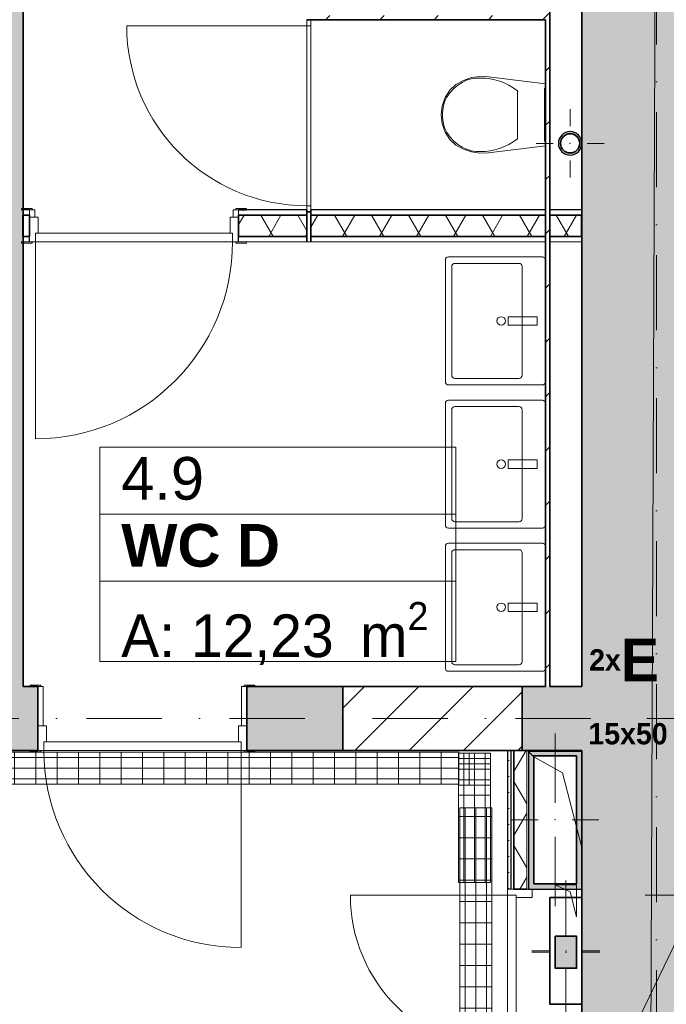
# Model space of a CAD drawing. Header units: millimetres. Extents: x 82175 to 237000, y 24756 to 471700.
# Tile 45 of 256: x 119524 to 122556, y 98419 to 103035. Entities that reach past the tile are written whole.
import ezdxf
from ezdxf.enums import TextEntityAlignment as Align

# ---------------------------------------------------------------- set-up
doc = ezdxf.new("R2010")
doc.units = ezdxf.units.MM
doc.linetypes.add('Kropki i Kreski', pattern=[6.702778, 3.527778, -1.763889, 0, -1.411111])
for name, color, linetype, lineweight in [('#_EL - opis', 7, 'Continuous', 20), ('2DE_PRO_Cblf304L', 30, 'Continuous', 15), ('CP_DETAL', 33, 'Continuous', 9), ('\xa0♦IT_Opis', 7, 'Continuous', 20)]:
    doc.layers.add(name, color=color, linetype=linetype, lineweight=lineweight)
for name, color, linetype in [('- strefy pomieszczeń', 8, 'Continuous'), ('2D - Rysunki i Obrazki', 8, 'Continuous'), ('Drzwi Archicad', 8, 'Continuous'), ('Instalacje - Elektryczne', 1, 'Continuous'), ('Instalacje - Wod_Kan', 8, 'Continuous'), ('Konstrukcja - Siatka mod', 8, 'Continuous'), ('Konstrukcja - Stropy', 8, 'Continuous'), ('Konstrukcja - Ściany działowe', 8, 'Continuous'), ('Konstrukcja - Ściany nośne wew..P', 8, 'Continuous'), ('Konstrukcja - Ściany zewnętrzne', 8, 'Continuous'), ('PIONY INST', 8, 'Continuous'), ('Wnętrze - Wyposażenie', 8, 'Continuous'), ('z JAN', 8, 'Continuous')]:
    doc.layers.add(name, color=color, linetype=linetype)
doc.styles.add('CP_ATTR', font='ARIAL.TTF')
doc.styles.add('OP_100', font='ARIALN.TTF', dxfattribs={"width": 0.8, "height": 20})
doc.styles.add('STYL_AUTOMATYCZNY_1', font='arial.ttf')
doc.styles.add('STYL_AUTOMATYCZNY_11', font='txt')
doc.styles.add('STYL_AUTOMATYCZNY_2', font='arial.ttf')
doc.styles.add('STYL_AUTOMATYCZNY_6', font='txt')
pattern_1 = [(45, (-135208.59, 381186.62), (-127.27922, 127.27922), [])]
pattern_2 = [(60, (-135208.59, 381186.62), (-129.90381, 75), []), (120, (-135208.59, 381186.62), (129.90381, 75), [])]
pattern_3 = [(90, (-3e-14, 0), (-100, 6e-15), [])]

# ---------------------------------------------------------------- blocks, each defined once
blk = doc.blocks.new('2dcblf_korcf105v_b150_h105_5e1nhc4')
at = {"layer": 'CP_DETAL'}
h = blk.add_hatch(dxfattribs=at)
h.set_pattern_fill('_USER', color=256, scale=100, angle=90, style=0, pattern_type=0)
h.set_pattern_definition(pattern_3)
h.paths.add_polyline_path([(0, 75), (11800, 75), (11800, -75), (0, -75)])
for p, q in [((0, -75), (0, 75)), ((0, 75), (11800, 75)), ((0, -75), (11800, -75))]:
    blk.add_line(p, q)
for p, q in [((11800, 50), (0, 50)), ((0, 0), (11800, 0)), ((11800, -50), (0, -50))]:
    blk.add_line(p, q, dxfattribs=at)
at = {"linetype": 'ByBlock', "style": 'CP_ATTR', "flags": 9}
for tag in ['NAME', 'NUMBER', 'GROUP', 'ORDER-NO', 'PRODUCER', 'COUPLERS', 'MOUNTDIST', 'MOUNTINGS', 'OTHER', 'WEIGHT', 'DIVIDER', 'COVER']:
    blk.add_attdef(tag, text='', height=0.00005, dxfattribs=at).set_placement((-0.1, 0), align=Align.MIDDLE_LEFT)
blk = doc.blocks.new('2dcblcf_seg105_150kp1')
for p, q in [((0, 0), (0, 150)), ((0, 150), (150, 150)), ((150, 0), (150, 150)), ((0, 0), (150, 0))]:
    blk.add_line(p, q)
at = {"layer": 'CP_DETAL'}
for p, q in [((100, 0), (100, 150)), ((150, 125), (0, 125)), ((0, 75), (150, 75)), ((150, 25), (0, 25))]:
    blk.add_line(p, q, dxfattribs=at)
blk = doc.blocks.new('2dcblcf_seg105_150kp2')
for p, q in [((0, 0), (0, 150)), ((0, 150), (150, 150)), ((150, 0), (150, 150)), ((0, 0), (150, 0))]:
    blk.add_line(p, q)
at = {"layer": 'CP_DETAL'}
for p, q in [((100, 0), (100, 150)), ((150, 125), (0, 125)), ((0, 75), (150, 75)), ((150, 25), (0, 25))]:
    blk.add_line(p, q, dxfattribs=at)
blk = doc.blocks.new('2dcblf_korcf105_koll_b150_h105_r220_w090_l300_5pepkwh')
blk.add_blockref('2dcblcf_seg105_150kp1', (0, -75))
at = {"rotation": 90}
blk.add_blockref('2dcblcf_seg105_150kp2', (150, -75), dxfattribs=at)
at = {"linetype": 'ByBlock', "style": 'CP_ATTR', "flags": 9}
for tag in ['COUPLERS', 'NAME', 'COVER', 'DIVIDER', 'WEIGHT', 'OTHER', 'MOUNTINGS', 'MOUNTDIST', 'PRODUCER', 'ORDER-NO', 'GROUP', 'NUMBER']:
    blk.add_attdef(tag, text='', height=0.00005, dxfattribs=at).set_placement((0, 0), align=Align.MIDDLE_LEFT)
blk = doc.blocks.new('2dcblf_korcf105v_b150_h105_fuswx2')
at = {"layer": 'CP_DETAL'}
h = blk.add_hatch(dxfattribs=at)
h.set_pattern_fill('_USER', color=256, scale=100, angle=90, style=0, pattern_type=0)
h.set_pattern_definition(pattern_3)
h.paths.add_polyline_path([(0, 75), (455, 75), (455, -75), (0, -75)])
for p, q in [((0, -75), (0, 75)), ((0, 75), (455, 75)), ((455, -75), (455, 75)), ((0, -75), (455, -75))]:
    blk.add_line(p, q)
for p, q in [((455, 50), (0, 50)), ((0, 0), (455, 0)), ((455, -50), (0, -50))]:
    blk.add_line(p, q, dxfattribs=at)
at = {"linetype": 'ByBlock', "style": 'CP_ATTR', "flags": 9}
for tag in ['NAME', 'NUMBER', 'GROUP', 'ORDER-NO', 'PRODUCER', 'COUPLERS', 'MOUNTDIST', 'MOUNTINGS', 'OTHER', 'WEIGHT', 'DIVIDER', 'COVER']:
    blk.add_attdef(tag, text='', height=0.00005, dxfattribs=at).set_placement((-0.1, 0), align=Align.MIDDLE_LEFT)
blk = doc.blocks.new('2dcblf_korcf105v_b150_h105_zevr6av')
at = {"layer": 'CP_DETAL'}
h = blk.add_hatch(dxfattribs=at)
h.set_pattern_fill('_USER', color=256, scale=100, angle=90, style=0, pattern_type=0)
h.set_pattern_definition(pattern_3)
h.paths.add_polyline_path([(0, 75), (1905, 75), (1905, -75), (0, -75)])
for p, q in [((0, -75), (0, 75)), ((0, 75), (1905, 75)), ((1905, -75), (1905, 75)), ((0, -75), (1905, -75))]:
    blk.add_line(p, q)
for p, q in [((1905, 50), (0, 50)), ((0, 0), (1905, 0)), ((1905, -50), (0, -50))]:
    blk.add_line(p, q, dxfattribs=at)
at = {"linetype": 'ByBlock', "style": 'CP_ATTR', "flags": 9}
for tag in ['NAME', 'NUMBER', 'GROUP', 'ORDER-NO', 'PRODUCER', 'COUPLERS', 'MOUNTDIST', 'MOUNTINGS', 'OTHER', 'WEIGHT', 'DIVIDER', 'COVER']:
    blk.add_attdef(tag, text='', height=0.00005, dxfattribs=at).set_placement((-0.1, 0), align=Align.MIDDLE_LEFT)

msp = doc.modelspace()

# ---------------------------------------------------------------- hatches: boundary and pattern name
at = {"layer": 'Instalacje - Wod_Kan', "linetype": 'Continuous', "lineweight": 13}
h = msp.add_hatch(color=8, dxfattribs=at)
h.paths.add_polyline_path([(122050, 102455, 0.414214), (122105, 102400, 0.414214), (122160, 102455, 0.414214), (122105, 102510, 0.414214)])
h.paths.add_polyline_path([(122105, 102410, -1), (122105, 102500, -1)], flags=0)
at = {"layer": 'Konstrukcja - Ściany działowe', "linetype": 'Continuous', "lineweight": 13}
h = msp.add_hatch(dxfattribs=at)
h.set_pattern_fill('Bloczki_ceramiczne_0006', color=256, style=0, pattern_type=2)
h.set_pattern_definition(pattern_1)
h.paths.add_polyline_path([(121990, 102143.9), (122010, 102143.9), (122010, 104858.9), (121990, 104858.9)])
h = msp.add_hatch(dxfattribs=at)
h.set_pattern_fill('Bloczki_ceramiczne_0006', color=8, style=0, pattern_type=2)
h.set_pattern_definition(pattern_1)
h.paths.add_polyline_path([(121990, 103054.9), (120890, 103054.9), (120890, 103034.9), (121990, 103034.9)])
h = msp.add_hatch(dxfattribs=at)
h.set_pattern_fill('Izolacja_miękka_0006', color=8, style=0, pattern_type=2)
h.set_pattern_definition(pattern_2)
h.paths.add_polyline_path([(120550.4, 102118.9), (120550.4, 102018.9), (120870, 102018.9), (120870, 102118.9)])
h = msp.add_hatch(dxfattribs=at)
h.set_pattern_fill('Izolacja_miękka_0006', color=8, style=0, pattern_type=2)
h.set_pattern_definition(pattern_2)
h.paths.add_polyline_path([(120890, 102018.9), (121990, 102018.9), (121990, 102118.9), (120890, 102118.9)])
h = msp.add_hatch(dxfattribs=at)
h.set_pattern_fill('Bloczki_ceramiczne_0006', color=256, style=0, pattern_type=2)
h.set_pattern_definition(pattern_1)
h.paths.add_polyline_path([(121990, 102018.9), (122010, 102018.9), (122010, 102118.9), (121990, 102118.9)])
h = msp.add_hatch(dxfattribs=at)
h.set_pattern_fill('Izolacja_miękka_0006', color=8, style=0, pattern_type=2)
h.set_pattern_definition(pattern_2)
h.paths.add_polyline_path([(122010, 102018.9), (122158.3, 102018.9), (122158.3, 102118.9), (122010, 102118.9)])
h = msp.add_hatch(dxfattribs=at)
h.set_pattern_fill('Bloczki_ceramiczne_0006', color=256, style=0, pattern_type=2)
h.set_pattern_definition(pattern_1)
h.paths.add_polyline_path([(121990, 99908.9), (122010, 99908.9), (122010, 101993.9), (121990, 101993.9)])
h = msp.add_hatch(dxfattribs=at)
h.set_pattern_fill('Gips_0006', color=8, style=0, pattern_type=2)
h.set_pattern_definition([(0, (-135208.59, 381186.615), (0, 75), [0, -75])])
h.paths.add_polyline_path([(121811.6, 99608.9), (121811.6, 98958.9), (121826.6, 98958.9), (121826.6, 99608.9)])
h = msp.add_hatch(dxfattribs=at)
h.set_pattern_fill('Izolacja_miękka_0006', color=8, style=0, pattern_type=2)
h.set_pattern_definition(pattern_2)
h.paths.add_polyline_path([(121901.6, 99608.9), (121841.6, 99608.9), (121841.6, 98958.9), (121901.6, 98958.9)])
at = {"layer": 'Konstrukcja - Ściany nośne wew..P', "linetype": 'Continuous', "lineweight": 13}
for points in [[(119240, 104858.9), (119240, 99908.9), (119540, 99908.9), (119540, 104858.9)], [(119050, 99608.9), (119610, 99608.9), (119610, 99908.9), (119050, 99908.9)], [(121040, 99608.9), (121040, 99908.9), (120590, 99908.9), (120590, 99608.9)], [(122160, 99608.9), (122160, 99908.9), (121880, 99908.9), (121880, 99608.9)]]:
    msp.add_hatch(color=8, dxfattribs=at).paths.add_polyline_path(points)
h = msp.add_hatch(dxfattribs=at)
h.set_pattern_fill('Bloczki_ceramiczne_0006', color=8, style=0, pattern_type=2)
h.set_pattern_definition(pattern_1)
h.paths.add_polyline_path([(121040, 99908.9), (121040, 99608.9), (121880, 99608.9), (121880, 99908.9)])
at = {"layer": 'Konstrukcja - Ściany zewnętrzne', "linetype": 'Continuous', "lineweight": 13}
msp.add_hatch(color=8, dxfattribs=at).paths.add_polyline_path([(122660, 92378.9), (122660, 105158.9), (122160, 105158.9), (122160, 92378.9)])
at = {"layer": 'PIONY INST', "linetype": 'Continuous', "lineweight": 13}
h = msp.add_hatch(color=8, dxfattribs=at)
h.paths.add_polyline_path([(121909.8, 98958.9), (122159.8, 98958.9), (122159.8, 99608.9), (121909.8, 99608.9)])
h.paths.add_polyline_path([(121934.8, 98983.9), (121934.8, 99583.9), (122134.8, 99583.9), (122134.8, 98983.9)], flags=0)
at = {"layer": 'PIONY INST', "linetype": 'Continuous', "lineweight": 25}
msp.add_hatch(color=8, dxfattribs=at).paths.add_polyline_path([(122035, 98737.5), (122035, 98587.5), (122135, 98587.5), (122135, 98737.5)])

# ---------------------------------------------------------------- linework, layer by layer
at = {"layer": '- strefy pomieszczeń', "color": 8, "linetype": 'Continuous', "lineweight": 13, "ltscale": 100}
for p, q in [((119900.3, 101030.5), (121569.4, 101030.5)), ((119900.3, 100716.2), (119900.3, 101030.5)), ((121569.4, 101030.5), (121569.4, 100716.2)), ((121569.4, 100716.2), (119900.3, 100716.2)), ((119900.3, 100716.2), (121569.4, 100716.2)), ((119900.3, 100401.9), (119900.3, 100716.2)), ((121569.4, 100716.2), (121569.4, 100401.9)), ((121569.4, 100401.9), (119900.3, 100401.9)), ((119900.3, 100401.9), (121569.4, 100401.9)), ((119900.3, 100025.5), (119900.3, 100401.9)), ((121569.4, 100401.9), (121569.4, 100025.5)), ((121569.4, 100025.5), (119900.3, 100025.5))]:
    msp.add_line(p, q, dxfattribs=at)
at = {"color": 8, "linetype": 'Continuous', "lineweight": 35, "ltscale": 100, "flags": 128}
for points in [[(120590, 99608.9), (120590, 99908.9)], [(121880, 99908.9), (121040, 99908.9)], [(121040, 99608.9), (121880, 99608.9)]]:
    msp.add_lwpolyline(points, dxfattribs=at)
at = {"layer": 'Drzwi Archicad', "color": 8, "linetype": 'Continuous', "lineweight": 13, "ltscale": 100}
for p, q in [((120890, 103034.9), (120870, 103034.9)), ((120870, 103034.9), (120870, 103006.9)), ((120890, 102994.9), (120890, 103034.9)), ((120870, 103006.9), (120026, 103006.9)), ((120870, 103006.9), (120890, 103006.9)), ((120870, 102162.9), (120870, 103006.9)), ((120870, 103006.9), (120890, 103006.9)), ((120890, 103006.9), (120890, 102994.9)), ((120890, 103006.9), (120890, 102162.9)), ((120890, 102162.9), (120870, 102162.9)), ((120870, 102162.9), (120870, 102134.9)), ((120890, 102162.9), (120870, 102162.9)), ((120890, 102174.9), (120890, 102162.9)), ((120890, 102134.9), (120890, 102174.9)), ((119533.4, 102143.9), (119533.4, 102149.9)), ((119533.4, 102149.9), (119583.4, 102149.9)), ((119583.4, 102143.9), (119533.4, 102143.9)), ((119570.4, 102108.9), (119570.4, 102143.9)), ((119570.4, 102143.9), (119595.4, 102143.9)), ((119570.4, 102118.9), (119570.4, 102143.9)), ((119570.4, 102118.9), (119570.4, 102143.9)), ((119595.4, 102108.9), (119570.4, 102108.9)), ((119570.4, 102108.9), (119570.4, 101993.9)), ((119610.4, 102108.9), (119570.4, 102108.9)), ((119583.4, 102149.9), (119583.4, 102143.9)), ((119595.4, 102143.9), (119595.4, 102108.9)), ((119610.4, 102033.9), (119610.4, 102108.9)), ((120510.4, 102108.9), (120510.4, 102033.9)), ((120550.4, 102108.9), (120510.4, 102108.9)), ((120525.4, 102108.9), (120525.4, 102143.9)), ((120525.4, 102143.9), (120550.4, 102143.9)), ((120550.4, 102108.9), (120525.4, 102108.9)), ((120537.4, 102149.9), (120587.4, 102149.9)), ((120537.4, 102143.9), (120537.4, 102149.9)), ((120587.4, 102143.9), (120537.4, 102143.9)), ((120550.4, 102143.9), (120550.4, 102108.9)), ((120550.4, 102118.9), (120550.4, 102143.9)), ((120550.4, 102118.9), (120550.4, 102143.9)), ((120550.4, 101993.9), (120550.4, 102108.9)), ((120587.4, 102149.9), (120587.4, 102143.9)), ((120870, 102134.9), (120890, 102134.9)), ((119598.4, 101993.9), (119598.4, 102033.9)), ((119598.4, 102033.9), (119610.4, 102033.9)), ((119598.4, 101993.9), (119598.4, 102033.9)), ((119598.4, 102033.9), (120522.4, 102033.9)), ((120510.4, 102033.9), (120522.4, 102033.9)), ((120522.4, 102033.9), (120522.4, 101993.9)), ((120522.4, 102033.9), (120522.4, 101993.9)), ((119533.4, 101987.9), (119533.4, 101993.9)), ((119533.4, 101993.9), (119583.4, 101993.9)), ((119570.4, 101993.9), (119533.4, 101993.9)), ((119570.4, 101993.9), (119533.4, 101993.9)), ((119583.4, 101987.9), (119533.4, 101987.9)), ((119570.4, 101993.9), (119598.4, 101993.9)), ((119583.4, 101993.9), (119583.4, 101987.9)), ((119598.4, 101993.9), (119598.4, 101069.9)), ((120522.4, 101993.9), (119598.4, 101993.9)), ((120522.4, 101993.9), (120550.4, 101993.9)), ((120537.4, 101993.9), (120587.4, 101993.9)), ((120537.4, 101987.9), (120537.4, 101993.9)), ((120587.4, 101987.9), (120537.4, 101987.9)), ((120550.4, 101993.9), (120587.4, 101993.9)), ((120550.4, 101993.9), (120587.4, 101993.9)), ((120587.4, 101993.9), (120587.4, 101987.9)), ((119623, 99914.9), (119573, 99914.9)), ((119573, 99914.9), (119573, 99908.9)), ((119573, 99908.9), (119623, 99908.9)), ((119635, 99908.9), (119610, 99908.9)), ((119610, 99908.9), (119610, 99723.9)), ((119623, 99908.9), (119623, 99914.9)), ((119635, 99723.9), (119635, 99908.9)), ((120590, 99908.9), (120565, 99908.9)), ((120565, 99908.9), (120565, 99723.9)), ((120627, 99914.9), (120577, 99914.9)), ((120577, 99914.9), (120577, 99908.9)), ((120577, 99908.9), (120627, 99908.9)), ((120590, 99723.9), (120590, 99908.9)), ((120627, 99908.9), (120627, 99914.9)), ((119610, 99723.9), (119635, 99723.9)), ((119610, 99608.9), (119610, 99723.9)), ((119610, 99723.9), (119650, 99723.9)), ((119650, 99723.9), (119650, 99648.9)), ((120550, 99648.9), (120550, 99723.9)), ((120550, 99723.9), (120590, 99723.9)), ((120565, 99723.9), (120590, 99723.9)), ((120590, 99723.9), (120590, 99608.9)), ((119650, 99648.9), (119638, 99648.9)), ((119638, 99648.9), (119638, 99608.9)), ((120562, 99648.9), (119638, 99648.9)), ((119638, 99648.9), (119638, 99608.9)), ((120562, 99648.9), (120550, 99648.9)), ((120562, 99608.9), (120562, 99648.9)), ((120562, 99608.9), (120562, 99648.9)), ((119623, 99608.9), (119573, 99608.9)), ((119573, 99608.9), (119573, 99602.9)), ((119573, 99602.9), (119623, 99602.9)), ((119638, 99608.9), (119610, 99608.9)), ((119623, 99602.9), (119623, 99608.9)), ((119638, 99608.9), (120562, 99608.9)), ((120562, 99608.9), (120562, 98684.9)), ((120590, 99608.9), (120562, 99608.9)), ((120627, 99608.9), (120577, 99608.9)), ((120577, 99608.9), (120577, 99602.9)), ((120577, 99602.9), (120627, 99602.9)), ((120627, 99602.9), (120627, 99608.9)), ((121811.6, 98930.9), (121074.6, 98930.9)), ((121811.6, 98930.9), (121811.6, 98958.9)), ((121811.6, 98958.9), (121926.6, 98958.9)), ((121811.6, 98958.9), (121826.6, 98958.9)), ((121811.6, 98958.9), (121826.6, 98958.9)), ((121851.6, 98930.9), (121811.6, 98930.9)), ((121811.6, 98193.9), (121811.6, 98930.9)), ((121811.6, 98930.9), (121851.6, 98930.9)), ((121826.6, 98958.9), (121841.6, 98958.9)), ((121826.6, 98958.9), (121841.6, 98958.9)), ((121851.6, 98918.9), (121851.6, 98930.9)), ((121851.6, 98930.9), (121851.6, 98193.9)), ((121926.6, 98958.9), (121926.6, 98918.9)), ((121926.6, 98918.9), (121851.6, 98918.9))]:
    msp.add_line(p, q, dxfattribs=at)
at = {"layer": 'Drzwi Archicad', "color": 8, "linetype": 'Continuous', "lineweight": 35, "ltscale": 100}
for p, q in [((120870, 103034.9), (120890, 103034.9)), ((120870, 103034.9), (120890, 103034.9)), ((119570.4, 102108.9), (119570.4, 102118.9)), ((119570.4, 102108.9), (119570.4, 102118.9)), ((119570.4, 102018.9), (119570.4, 102108.9)), ((119570.4, 102018.9), (119570.4, 102108.9)), ((120550.4, 102108.9), (120550.4, 102118.9)), ((120550.4, 102108.9), (120550.4, 102118.9)), ((120550.4, 102018.9), (120550.4, 102108.9)), ((120550.4, 102018.9), (120550.4, 102108.9)), ((120870, 102134.9), (120890, 102134.9)), ((120870, 102134.9), (120890, 102134.9)), ((119610, 99908.9), (119573, 99908.9)), ((119610, 99908.9), (119573, 99908.9)), ((119610, 99723.9), (119610, 99908.9)), ((119610, 99723.9), (119610, 99908.9)), ((120590, 99723.9), (120590, 99908.9)), ((120590, 99723.9), (120590, 99908.9)), ((120590, 99908.9), (120627, 99908.9)), ((120590, 99908.9), (120627, 99908.9)), ((119610, 99608.9), (119610, 99723.9)), ((119610, 99608.9), (119610, 99723.9)), ((120590, 99608.9), (120590, 99723.9)), ((120590, 99608.9), (120590, 99723.9)), ((119610, 99608.9), (119573, 99608.9)), ((119610, 99608.9), (119573, 99608.9)), ((120590, 99608.9), (120627, 99608.9)), ((120590, 99608.9), (120627, 99608.9)), ((121841.6, 98958.9), (121901.6, 98958.9)), ((121841.6, 98958.9), (121901.6, 98958.9))]:
    msp.add_line(p, q, dxfattribs=at)
at = {"layer": 'Drzwi Archicad', "color": 8, "linetype": 'Continuous', "lineweight": 25, "ltscale": 100}
for p, q in [((119570.4, 102143.9), (119533.4, 102143.9)), ((119570.4, 102143.9), (119533.4, 102143.9)), ((120550.4, 102143.9), (120587.4, 102143.9)), ((120550.4, 102143.9), (120587.4, 102143.9)), ((119570.4, 101993.9), (119570.4, 102018.9)), ((119570.4, 101993.9), (119570.4, 102018.9)), ((120550.4, 101993.9), (120550.4, 102018.9)), ((120550.4, 101993.9), (120550.4, 102018.9))]:
    msp.add_line(p, q, dxfattribs=at)
at = {"layer": 'Drzwi Archicad', "color": 8, "linetype": 'Continuous', "lineweight": 13, "ltscale": 100}
for centre, radius, start, end in [((120870, 103006.9), 844, 180, 270), ((119598.4, 101993.9), 924, 270, 0), ((120562, 99608.9), 924, 180, 270), ((121811.6, 98930.9), 737, 180, 270)]:
    msp.add_arc(centre, radius, start, end, dxfattribs=at)
at = {"layer": 'Instalacje - Elektryczne', "color": 8, "linetype": 'Continuous', "lineweight": 0, "ltscale": 100}
for p, q in [((122085, 98748.9), (122085, 98998.9)), ((122005, 98668.9), (121925, 98668.9)), ((122165, 98668.9), (122245, 98668.9)), ((122085, 98588.9), (122085, 98338.9))]:
    msp.add_line(p, q, dxfattribs=at)
at = {"layer": 'Instalacje - Elektryczne', "linetype": 'Continuous', "lineweight": 0, "ltscale": 100}
for p, q in [((122085, 98748.9), (122085, 98998.9)), ((122005, 98668.9), (121925, 98668.9)), ((122165, 98668.9), (122245, 98668.9)), ((122085, 98588.9), (122085, 98338.9))]:
    msp.add_line(p, q, dxfattribs=at)
at = {"layer": 'Instalacje - Elektryczne', "color": 8, "linetype": 'Continuous', "lineweight": 35, "ltscale": 100, "flags": 128}
msp.add_lwpolyline([(122010, 98918.9), (122010, 98418.9), (122160, 98418.9), (122160, 98918.9)], close=True, dxfattribs=at)
at = {"layer": 'Instalacje - Elektryczne', "linetype": 'Continuous', "lineweight": 35, "ltscale": 100, "flags": 128}
msp.add_lwpolyline([(122010, 98918.9), (122010, 98418.9), (122160, 98418.9), (122160, 98918.9)], close=True, dxfattribs=at)
at = {"layer": 'Instalacje - Elektryczne', "color": 8, "linetype": 'Continuous', "lineweight": 0, "ltscale": 100}
msp.add_point((122085, 98668.9), dxfattribs=at)
at = {"layer": 'Instalacje - Elektryczne', "linetype": 'Continuous', "lineweight": 0, "ltscale": 100}
msp.add_point((122085, 98668.9), dxfattribs=at)
at = {"layer": 'Instalacje - Wod_Kan', "color": 8, "linetype": 'Continuous', "lineweight": 0, "ltscale": 100}
for p, q in [((122105, 102535), (122105, 102615)), ((122025, 102455), (121945, 102455)), ((122185, 102455), (122265, 102455)), ((122105, 102375), (122105, 102295))]:
    msp.add_line(p, q, dxfattribs=at)
at = {"layer": 'Instalacje - Wod_Kan', "color": 8, "linetype": 'Continuous', "lineweight": 25, "ltscale": 100, "flags": 128}
msp.add_lwpolyline([(122050, 102455, 0.414214), (122105, 102400, 0.414214), (122160, 102455, 0.414214), (122105, 102510, 0.414214)], format="xyb", close=True, dxfattribs=at)
at = {"layer": 'Instalacje - Wod_Kan', "color": 8, "linetype": 'Continuous', "lineweight": 35, "ltscale": 100, "flags": 128}
msp.add_lwpolyline([(122105, 102410, -1), (122105, 102500, -1)], format="xyb", close=True, dxfattribs=at)
at = {"layer": 'Instalacje - Wod_Kan', "color": 8, "linetype": 'Continuous', "lineweight": 0, "ltscale": 100}
msp.add_point((122105, 102455), dxfattribs=at)
at = {"layer": 'Konstrukcja - Siatka mod', "color": 8, "linetype": 'Kropki i Kreski', "lineweight": 13, "ltscale": 100}
for p, q in [((122510, 107964.8), (122510, 91000)), ((93022.5, 99758.9), (122467, 99758.9)), ((122467, 99758.9), (123467, 99758.9))]:
    msp.add_line(p, q, dxfattribs=at)
msp.add_point((122467, 99758.9), dxfattribs=at)
msp.add_point((122467, 99758.9), dxfattribs=at)
at = {"layer": 'Konstrukcja - Stropy', "color": 8, "linetype": 'Continuous', "lineweight": 13, "ltscale": 100, "flags": 128}
msp.add_lwpolyline([(107140, 97428.9), (110440, 97428.9), (110440, 92404.9), (122460, 92378.9), (122510, 104858.9), (95470, 104858.9), (95470, 92228.9), (107140, 92228.9)], close=True, dxfattribs=at)
at = {"layer": 'Konstrukcja - Ściany działowe', "color": 8, "linetype": 'Continuous', "lineweight": 35, "ltscale": 100}
for p, q in [((120870, 103034.9), (120890, 103034.9)), ((119570.4, 102118.9), (119539.4, 102118.9)), ((119570.4, 102108.9), (119570.4, 102118.9)), ((119570.4, 102018.9), (119570.4, 102108.9)), ((120870, 102118.9), (120550.4, 102118.9)), ((120550.4, 102108.9), (120550.4, 102118.9)), ((120550.4, 102018.9), (120550.4, 102108.9)), ((120870, 102143.9), (120870, 102118.9)), ((120870, 102143.9), (120870, 102118.9)), ((120870, 102134.9), (120890, 102134.9)), ((120870, 102118.9), (120870, 102018.9)), ((120870, 102118.9), (120870, 102018.9)), ((120890, 102118.9), (120890, 102143.9)), ((120890, 102118.9), (120890, 102143.9)), ((121990, 102118.9), (120890, 102118.9)), ((120890, 102018.9), (120890, 102118.9)), ((120890, 102018.9), (120890, 102118.9)), ((121990, 102143.9), (121990, 102118.9)), ((121990, 102143.9), (121990, 102118.9)), ((121990, 102118.9), (121990, 102018.9)), ((121990, 102118.9), (121990, 102018.9)), ((122010, 102118.9), (122010, 102143.9)), ((122010, 102118.9), (122010, 102143.9)), ((122010, 102018.9), (122010, 102118.9)), ((122158.3, 102118.9), (122010, 102118.9)), ((122010, 102018.9), (122010, 102118.9)), ((119539.4, 102018.9), (119570.4, 102018.9)), ((120550.4, 102018.9), (120870, 102018.9)), ((120870, 102018.9), (120870, 101993.9)), ((120870, 102018.9), (120870, 101993.9)), ((120890, 101993.9), (120890, 102018.9)), ((120890, 102018.9), (121990, 102018.9)), ((120890, 101993.9), (120890, 102018.9)), ((121990, 102018.9), (121990, 101993.9)), ((121990, 102018.9), (121990, 101993.9)), ((122010, 101993.9), (122010, 102018.9)), ((122010, 101993.9), (122010, 102018.9)), ((122010, 102018.9), (122158.3, 102018.9)), ((121841.6, 99608.9), (121841.6, 98958.9)), ((121841.6, 98958.9), (121901.6, 98958.9))]:
    msp.add_line(p, q, dxfattribs=at)
at = {"layer": 'Konstrukcja - Ściany działowe', "color": 8, "linetype": 'Continuous', "lineweight": 25, "ltscale": 100}
for p, q in [((119570.4, 102143.9), (119533.4, 102143.9)), ((120550.4, 102143.9), (120587.4, 102143.9)), ((119570.4, 101993.9), (119570.4, 102018.9)), ((120550.4, 101993.9), (120550.4, 102018.9)), ((121826.6, 99608.9), (121826.6, 98958.9))]:
    msp.add_line(p, q, dxfattribs=at)
at = {"layer": 'Konstrukcja - Ściany działowe', "color": 8, "linetype": 'Continuous', "lineweight": 13, "ltscale": 100}
for p, q in [((119570.4, 102118.9), (119570.4, 102143.9)), ((120550.4, 102118.9), (120550.4, 102143.9)), ((119570.4, 101993.9), (119533.4, 101993.9)), ((120550.4, 101993.9), (120587.4, 101993.9)), ((120870, 101993.9), (120890, 101993.9)), ((121811.6, 98958.9), (121826.6, 98958.9)), ((121826.6, 98958.9), (121841.6, 98958.9))]:
    msp.add_line(p, q, dxfattribs=at)
at = {"layer": 'Konstrukcja - Ściany działowe', "color": 8, "linetype": 'Continuous', "lineweight": 35, "ltscale": 100, "flags": 128}
for points in [[(122010, 102143.9), (122010, 104858.9)], [(120890, 103034.9), (121990, 103034.9)], [(121990, 103034.9), (121990, 102143.9)], [(119539.4, 102118.9), (119539.4, 102018.9)], [(122158.3, 102118.9), (122158.3, 102018.9)], [(121990, 101993.9), (121990, 99908.9)], [(122010, 99908.9), (122010, 101993.9)], [(121841.6, 99608.9), (121901.6, 99608.9)]]:
    msp.add_lwpolyline(points, dxfattribs=at)
at = {"layer": 'Konstrukcja - Ściany działowe', "color": 8, "linetype": 'Continuous', "lineweight": 25, "ltscale": 100, "flags": 128}
for points in [[(119570.4, 102143.9), (119539.4, 102143.9)], [(120870, 102143.9), (120550.4, 102143.9)], [(121990, 102143.9), (120890, 102143.9)], [(122158.3, 102143.9), (122010, 102143.9)], [(119539.4, 102018.9), (119539.4, 101993.9)], [(122158.3, 102018.9), (122158.3, 101993.9)], [(121811.6, 99608.9), (121811.6, 98958.9)]]:
    msp.add_lwpolyline(points, dxfattribs=at)
at = {"layer": 'Konstrukcja - Ściany działowe', "color": 8, "linetype": 'Continuous', "lineweight": 13, "ltscale": 100, "flags": 128}
for points in [[(119539.4, 102143.9), (119539.4, 102118.9)], [(122158.3, 102143.9), (122158.3, 102118.9)], [(119539.4, 101993.9), (119570.4, 101993.9)], [(120550.4, 101993.9), (121990, 101993.9)], [(122010, 101993.9), (122158.3, 101993.9)], [(121811.6, 99608.9), (121826.6, 99608.9)], [(121826.6, 99608.9), (121841.6, 99608.9)], [(121901.6, 98958.9), (121901.6, 99608.9)]]:
    msp.add_lwpolyline(points, dxfattribs=at)
at = {"layer": 'Konstrukcja - Ściany nośne wew..P', "color": 8, "linetype": 'Continuous', "lineweight": 35, "ltscale": 100}
for p, q in [((119610, 99908.9), (119573, 99908.9)), ((119610, 99723.9), (119610, 99908.9)), ((120590, 99908.9), (120627, 99908.9)), ((121040, 99908.9), (121040, 99608.9)), ((121880, 99908.9), (121880, 99608.9)), ((119610, 99608.9), (119610, 99723.9)), ((119610, 99608.9), (119573, 99608.9)), ((120590, 99608.9), (120627, 99608.9))]:
    msp.add_line(p, q, dxfattribs=at)
at = {"layer": 'Konstrukcja - Ściany nośne wew..P', "color": 8, "linetype": 'Continuous', "lineweight": 35, "ltscale": 100, "flags": 128}
for points in [[(119540, 99908.9), (119540, 104858.9)], [(119610, 99908.9), (119540, 99908.9)], [(121040, 99908.9), (120590, 99908.9)], [(121990, 99908.9), (121880, 99908.9)], [(122160, 99908.9), (122010, 99908.9)], [(119050, 99608.9), (119610, 99608.9)], [(120590, 99608.9), (121040, 99608.9)], [(121880, 99608.9), (122160, 99608.9)]]:
    msp.add_lwpolyline(points, dxfattribs=at)
at = {"layer": 'Konstrukcja - Ściany zewnętrzne', "color": 8, "linetype": 'Continuous', "lineweight": 35, "ltscale": 100, "flags": 128}
for points in [[(122160, 104858.9), (122160, 99908.9)], [(122160, 99608.9), (122160, 97428.9)]]:
    msp.add_lwpolyline(points, dxfattribs=at)
at = {"layer": 'PIONY INST', "color": 8, "linetype": 'Continuous', "lineweight": 0, "ltscale": 100}
for p, q in [((122034.8, 99363.9), (122034.8, 99688.9)), ((121954.8, 99283.9), (121829.8, 99283.9)), ((122114.8, 99283.9), (122239.8, 99283.9)), ((122034.8, 99203.9), (122034.8, 98878.9)), ((122085, 98742.5), (122085, 98822.5)), ((122005, 98662.5), (121925, 98662.5)), ((122165, 98662.5), (122245, 98662.5)), ((122085, 98582.5), (122085, 98502.5))]:
    msp.add_line(p, q, dxfattribs=at)
at = {"layer": 'PIONY INST', "color": 8, "linetype": 'Continuous', "lineweight": 25, "ltscale": 100, "flags": 128}
msp.add_lwpolyline([(121909.8, 99608.9), (121909.8, 98958.9), (122159.8, 98958.9), (122159.8, 99608.9)], dxfattribs=at)
at = {"layer": 'PIONY INST', "color": 8, "linetype": 'Continuous', "lineweight": 35, "ltscale": 100, "flags": 128}
for points in [[(121934.8, 98983.9), (121934.8, 99583.9), (122134.8, 99583.9), (122134.8, 98983.9)], [(122035, 98737.5), (122035, 98587.5), (122135, 98587.5), (122135, 98737.5)]]:
    msp.add_lwpolyline(points, close=True, dxfattribs=at)
at = {"layer": 'PIONY INST', "color": 8, "linetype": 'Continuous', "lineweight": 0, "ltscale": 100}
for p in [(122034.8, 99283.9), (122085, 98662.5)]:
    msp.add_point(p, dxfattribs=at)
at = {"layer": 'Wnętrze - Wyposażenie', "color": 8, "linetype": 'Continuous', "lineweight": 13, "ltscale": 100}
for p, q in [((121857.5, 102701.2), (121857.5, 102589.1)), ((121857.5, 102589.1), (121857.5, 102477)), ((121865, 101892.6), (121565, 101892.6)), ((121550, 101877.6), (121550, 101367.6)), ((121880, 101367.6), (121880, 101877.6)), ((121565, 101352.6), (121865, 101352.6)), ((121550, 101206.4), (121550, 100696.4)), ((121865, 101221.4), (121565, 101221.4)), ((121880, 100696.4), (121880, 101206.4)), ((121565, 100681.4), (121865, 100681.4)), ((121865, 100550.1), (121565, 100550.1)), ((121550, 100535.1), (121550, 100025.1)), ((121880, 100025.1), (121880, 100535.1)), ((121565, 100010.1), (121865, 100010.1))]:
    msp.add_line(p, q, dxfattribs=at)
at = {"layer": 'Wnętrze - Wyposażenie', "color": 8, "linetype": 'Continuous', "lineweight": 13, "ltscale": 100, "flags": 128}
for points in [[(121642.8, 102414.8), (121604.8, 102427.6), (121568.8, 102447.2), (121540.3, 102473.5), (121518.5, 102507.5), (121504.8, 102546.9), (121500, 102589.1), (121504.8, 102631.3), (121518.5, 102670.7), (121540.3, 102704.7), (121568.8, 102731), (121604.8, 102750.6), (121642.8, 102763.4), (121682.2, 102769), (121721.7, 102767.4), (121990, 102734.1), (121990, 102444.1), (121721.7, 102410.8), (121682.2, 102409.2)], [(121990, 102712.1), (121990, 102466.1), (121985, 102466.1), (121985, 102712.1)], [(121815, 101602.6), (121815, 101642.6), (121950, 101642.6), (121950, 101602.6)], [(121815, 100931.4), (121815, 100971.4), (121950, 100971.4), (121950, 100931.4)], [(121815, 100260.1), (121815, 100300.1), (121950, 100300.1), (121950, 100260.1)]]:
    msp.add_lwpolyline(points, close=True, dxfattribs=at)
for points in [[(121990, 101337.6), (121990, 101907.6, 0.414214), (121975, 101922.6), (121535, 101922.6, 0.414214), (121520, 101907.6), (121520, 101337.6, 0.414214), (121535, 101322.6), (121975, 101322.6, 0.414214)], [(121990, 100666.4), (121990, 101236.4, 0.414214), (121975, 101251.4), (121535, 101251.4, 0.414214), (121520, 101236.4), (121520, 100666.4, 0.414214), (121535, 100651.4), (121975, 100651.4, 0.414214)], [(121990, 99995.1), (121990, 100565.1, 0.414214), (121975, 100580.1), (121535, 100580.1, 0.414214), (121520, 100565.1), (121520, 99995.1, 0.414214), (121535, 99980.1), (121975, 99980.1, 0.414214)]]:
    msp.add_lwpolyline(points, format="xyb", close=True, dxfattribs=at)
at = {"layer": 'Wnętrze - Wyposażenie', "color": 8, "linetype": 'Continuous', "lineweight": 13, "ltscale": 100}
for centre in [(121781.8, 101622.6), (121781.8, 100951.4), (121781.8, 100280.1)]:
    msp.add_circle(centre, 20, dxfattribs=at)
for centre, start, end in [((121565, 101877.6), 90.0009, 180.0009), ((121865, 101877.6), 0.0009, 90.0009), ((121565, 101367.6), 180.0009, 270.0009), ((121865, 101367.6), 270.0009, 0.0009), ((121565, 101206.4), 90.0009, 180.0009), ((121865, 101206.4), 0.0009, 90.0009), ((121565, 100696.4), 180.0009, 270.0009), ((121865, 100696.4), 270.0009, 0.0009), ((121565, 100535.1), 90.0009, 180.0009), ((121865, 100535.1), 0.0009, 90.0009), ((121565, 100025.1), 180.0009, 270.0009), ((121865, 100025.1), 270.0009, 0.0009)]:
    msp.add_arc(centre, 15, start, end, dxfattribs=at)
for centre, major_axis, start_param, end_param in [((121674.3, 102497.1), (0, 264.2), 6.227458, 7.128046), ((121693, 102323.6), (0, 437.4), 5.753783, 6.306803), ((121612.7, 102588.3), (0, 142.5), 0.938292, 1.564935), ((121612.7, 102589.9), (0, 142.5), 1.576657, 2.203301), ((121674.3, 102681.1), (0, 264.2), 2.296735, 3.197324), ((121693, 102854.6), (0, 437.4), 3.117977, 3.670997)]:
    msp.add_ellipse(centre, major_axis=major_axis, ratio=0.744822, start_param=start_param, end_param=end_param, dxfattribs=at)
at = {"layer": 'z JAN', "color": 8, "linetype": 'Continuous', "lineweight": 13, "ltscale": 100, "flags": 128}
for points in [[(121934.8, 99578.9), (122069.8, 99503.4), (122159.8, 99153.9), (122159.8, 99603.9), (121909.8, 99603.9)], [(122135, 98978.9), (122035, 98978.9), (122105, 98945.4), (122135, 98828.9)]]:
    msp.add_lwpolyline(points, close=True, dxfattribs=at)
at = {"layer": '\xa0♦IT_Opis', "color": 6}
msp.add_line((122854, 99237.7), (122092.1, 97658), dxfattribs=at)
at = {"layer": '\xa0♦IT_Opis', "color": 6, "linetype": 'Continuous'}
msp.add_line((122456.7, 98930.2), (125579.6, 98930.2), dxfattribs=at)

# ---------------------------------------------------------------- block references
at = {"layer": '2DE_PRO_Cblf304L'}
for name, p, rotation in [('2dcblf_korcf105v_b150_h105_5e1nhc4', (121582.7, 99525.2), 180), ('2dcblf_korcf105_koll_b150_h105_r220_w090_l300_5pepkwh', (121657, 99445.5), 90), ('2dcblf_korcf105v_b150_h105_fuswx2', (121657, 98990.5), 90), ('2dcblf_korcf105v_b150_h105_zevr6av', (121662.2, 97435.5), 90)]:
    msp.add_blockref(name, p, dxfattribs=dict(at, rotation=rotation))

# ---------------------------------------------------------------- texts
at = {"layer": '#_EL - opis', "insert": (112640.6, 99336.6), "char_height": 150, "width": 13225.251, "attachment_point": 1, "style": 'OP_100'}
msp.add_mtext('\\fArial|b1|i0|c238|p34;koryto kablowe 150H100 montowane na wysokość 2,35m (spód koryta)', dxfattribs=at)
at = {"layer": '- strefy pomieszczeń', "color": 8, "linetype": 'Continuous', "lineweight": 13, "char_height": 200, "attachment_point": 1}
for s, insert, style in [('\\A1;{\\pql;\\pt0,100;\\fArial|b0|i0|c238|p0;\\W1.000000;4.9\\fArial|b0|i0|c238|p0;\\W1.000000;\\A1{\\H.66x;\\S^  ;}\\fArial|b0|i0|c238|p0;\\W1.000000;\\fArial|b0|i0|c238|p0;\\W1.000000;\\A1{\\H.66x;\\S^  ;}}', (120000.3, 100984.8), 'STYL_AUTOMATYCZNY_1'), ('\\A1;{\\pql;\\pt0,100;\\fArial|b1|i0|c238|p0;\\W1.000000;WC D\\fArial|b1|i0|c238|p0;\\W1.000000;\\A1{\\H.66x;\\S^  ;}\\fArial|b1|i0|c238|p0;\\W1.000000;\\fArial|b1|i0|c238|p0;\\W1.000000;\\A1{\\H.66x;\\S^  ;}}', (120000.3, 100670.5), 'STYL_AUTOMATYCZNY_2'), ('\\A1;{\\pql;\\pt0,500;\\fGeneva CE|b0|i0|c0|p0;\\W1.000000;A: 12,23\\fGeneva CE|b0|i0|c0|p0;\\W1.000000;\\A1{\\H.66x;\\S^  ;}\\fGeneva CE|b0|i0|c0|p0;\\W1.000000; m\\fGeneva CE|b0|i0|c0|p0;\\W1.000000;\\A1{\\H.66x;\\S2^  ;}}', (120000.3, 100305), 'STYL_AUTOMATYCZNY_6')]:
    msp.add_mtext(s, dxfattribs=dict(at, insert=insert, style=style))
at = {"layer": '2D - Rysunki i Obrazki', "color": 8, "linetype": 'Continuous', "lineweight": 35, "insert": (122357.8, 99636), "char_height": 100, "attachment_point": 8, "line_spacing_factor": 1.187899, "style": 'STYL_AUTOMATYCZNY_11'}
msp.add_mtext('\\A1;{\\pqc;\\fF1|b1|i0|c0|p0;\\W1.000000;2x\\fF1|b1|i0|c0|p0;\\H2.000000x;\\W1.000000;E\\P\\pqc;\\fF1|b1|i0|c0|p0;\\H0.500000x;\\W1.000000; 15x50}', dxfattribs=at)

doc.saveas('drawing.dxf')
